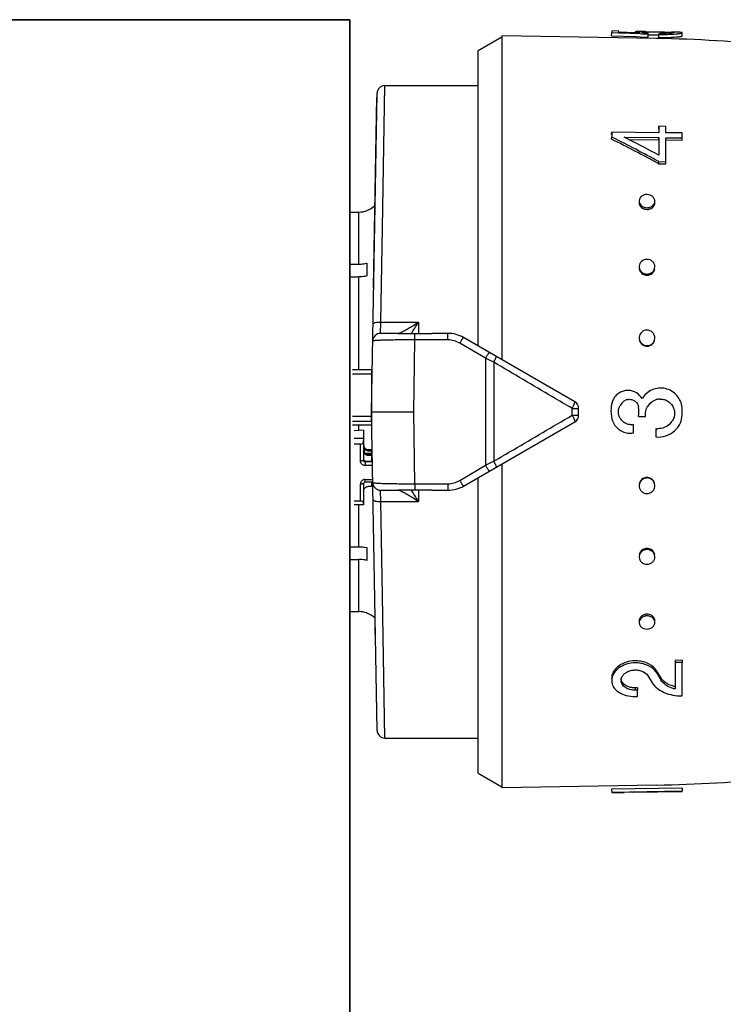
# Model space of a CAD drawing. Header units: millimetres. Extents: x 17747 to 112039, y -74980 to 446921.
# Tile 18 of 256: x 30872 to 30917, y -74019 to -73956. Entities that reach past the tile are written whole.
import ezdxf

# ---------------------------------------------------------------- set-up
doc = ezdxf.new("R2010")
doc.units = ezdxf.units.MM
doc.layers.add('UT_ZAŘÍZENÍ - OT', color=3, linetype='Continuous', lineweight=35)

msp = doc.modelspace()

# ---------------------------------------------------------------- linework, layer by layer
at = {"color": 0, "linetype": 'Continuous'}
for p, q in [((30909.746, -73957.135), (30909.749, -73956.936)), ((30909.749, -73956.831), (30909.749, -73956.936)), ((30910.199, -73956.839), (30909.749, -73956.831)), ((30909.749, -73956.936), (30910.198, -73956.951)), ((30910.198, -73956.951), (30910.265, -73956.954)), ((30910.199, -73956.907), (30910.199, -73956.839)), ((30911.259, -73956.941), (30910.199, -73956.907)), ((30910.265, -73956.954), (30911.556, -73956.999)), ((30911.249, -73956.887), (30911.248, -73956.94)), ((30911.561, -73956.95), (30911.259, -73956.941)), ((30911.412, -73956.946), (30911.412, -73956.931)), ((30911.556, -73956.999), (30911.643, -73957.002)), ((30911.643, -73957.002), (30912.073, -73957.018)), ((30911.849, -73956.945), (30911.85, -73956.881)), ((30912.07, -73957.217), (30912.073, -73957.018)), ((30912.071, -73957.079), (30912.102, -73957.079)), ((30912.073, -73957.018), (30912.073, -73956.965)), ((30912.682, -73957.085), (30912.757, -73957.086)), ((30912.683, -73956.885), (30912.805, -73956.887)), ((30912.755, -73957.246), (30912.759, -73957.047)), ((30912.759, -73956.984), (30912.759, -73957.047)), ((30913.597, -73956.898), (30913.585, -73956.898)), ((30913.596, -73956.958), (30913.597, -73956.912)), ((30913.612, -73956.899), (30913.597, -73956.898)), ((30914.245, -73957.145), (30914.249, -73956.945)), ((30901.245, -73958.076), (30902.745, -73957.21)), ((30902.745, -73957.136), (30902.745, -73977.781)), ((30912.613, -73957.309), (30902.745, -73957.136)), ((30909.746, -73957.135), (30911.295, -73957.189)), ((30911.295, -73957.189), (30911.553, -73957.198)), ((30911.553, -73957.198), (30912.07, -73957.217)), ((30901.245, -73976.915), (30901.245, -73958.076)), ((30894.445, -73981.11), (30894.8, -73960.802)), ((30895.145, -73969.374), (30895.299, -73960.31)), ((30895.299, -73960.31), (30901.245, -73960.31)), ((30894.584, -73973.176), (30894.795, -73961.051)), ((30909.746, -73963.423), (30909.749, -73963.276)), ((30909.749, -73963.276), (30909.749, -73963.588)), ((30912.749, -73963.315), (30909.749, -73963.276)), ((30912.745, -73963.06), (30912.749, -73962.909)), ((30912.749, -73962.909), (30912.749, -73963.315)), ((30913.199, -73962.915), (30912.749, -73962.909)), ((30913.199, -73963.321), (30913.199, -73962.915)), ((30914.249, -73963.334), (30913.199, -73963.321)), ((30914.249, -73963.645), (30914.249, -73963.334)), ((30909.746, -73963.732), (30909.749, -73963.588)), ((30909.749, -73963.588), (30909.805, -73963.616)), ((30910.535, -73963.598), (30912.749, -73963.626)), ((30910.59, -73963.626), (30910.535, -73963.598)), ((30910.828, -73963.746), (30912.745, -73963.771)), ((30912.745, -73963.771), (30912.749, -73963.626)), ((30912.745, -73963.771), (30912.745, -73964.628)), ((30912.749, -73963.626), (30912.749, -73964.745)), ((30913.195, -73963.776), (30914.245, -73963.789)), ((30913.199, -73965.164), (30913.199, -73963.632)), ((30913.199, -73963.632), (30914.249, -73963.645)), ((30914.245, -73963.789), (30914.249, -73963.645)), ((30912.693, -73965.262), (30912.745, -73965.29)), ((30912.745, -73965.29), (30912.749, -73965.159)), ((30912.749, -73965.159), (30913.199, -73965.164)), ((30913.195, -73965.295), (30913.199, -73965.164)), ((30912.745, -73965.29), (30913.195, -73965.295)), ((30893.075, -73968.373), (30893.645, -73968.373)), ((30893.645, -73971.697), (30893.645, -73968.373)), ((30894.145, -73968.274), (30894.145, -73968.287)), ((30895.043, -73975.385), (30895.145, -73969.374)), ((30893.027, -73971.697), (30893.645, -73971.697)), ((30894.145, -73971.636), (30894.145, -73972.45)), ((30893.02, -73972.51), (30893.645, -73972.51)), ((30893.645, -73978.436), (30893.645, -73972.51)), ((30895.024, -73976.11), (30895.043, -73975.385)), ((30895.043, -73975.385), (30897.445, -73975.385)), ((30897.445, -73975.385), (30897.445, -73976.119)), ((30896.181, -73976.11), (30895.024, -73976.11)), ((30897.145, -73981.11), (30897.217, -73976.525)), ((30897.217, -73976.525), (30897.218, -73976.118)), ((30899.315, -73976.525), (30897.217, -73976.525)), ((30899.315, -73976.11), (30898.288, -73976.11)), ((30899.315, -73976.525), (30899.315, -73976.11)), ((30907.395, -73980.466), (30900.315, -73976.378)), ((30901.711, -73977.698), (30900.065, -73976.73)), ((30901.711, -73977.698), (30901.711, -73984.522)), ((30894.445, -73978.436), (30893.245, -73978.436)), ((30894.445, -73978.436), (30894.445, -73981.958)), ((30902.232, -73977.955), (30902.232, -73984.266)), ((30894.445, -73978.72), (30893.245, -73978.72)), ((30907.232, -73981.326), (30907.232, -73980.895)), ((30907.645, -73981.322), (30907.645, -73980.899)), ((30894.445, -73981.416), (30893.245, -73981.416)), ((30894.8, -74001.419), (30894.445, -73981.11)), ((30894.445, -73981.11), (30897.145, -73981.11)), ((30897.217, -73985.695), (30897.145, -73981.11)), ((30911.459, -73981.413), (30911.909, -73981.413)), ((30894.445, -73981.731), (30893.245, -73981.731)), ((30894.445, -73981.958), (30893.245, -73981.958)), ((30893.645, -73982.301), (30893.645, -73981.958)), ((30900.315, -73985.842), (30907.395, -73981.755)), ((30911.139, -73982.454), (30911.139, -73981.919)), ((30912.569, -73982.182), (30912.569, -73982.716)), ((30893.945, -73982.285), (30893.345, -73982.318)), ((30893.945, -73982.816), (30893.345, -73982.816)), ((30893.945, -73982.285), (30893.945, -73984.208)), ((30893.745, -73983.168), (30893.345, -73983.168)), ((30893.745, -73984.247), (30893.745, -73983.168)), ((30894.491, -73983.725), (30894.485, -73983.402)), ((30894.491, -73983.759), (30894.082, -73983.759)), ((30894.245, -73983.514), (30894.245, -73983.612)), ((30894.245, -73983.514), (30894.445, -73983.514)), ((30894.445, -73983.612), (30894.245, -73983.612)), ((30894.245, -73983.807), (30894.245, -73983.904)), ((30894.245, -73983.807), (30894.445, -73983.807)), ((30894.445, -73983.904), (30894.245, -73983.904)), ((30894.443, -73983.728), (30894.491, -73983.725)), ((30894.445, -73983.514), (30894.445, -73983.759)), ((30894.445, -73983.807), (30894.445, -73984.248)), ((30894.445, -73983.954), (30894.495, -73983.954)), ((30894.045, -73984.248), (30894.045, -73984.541)), ((30894.045, -73984.248), (30894.445, -73984.248)), ((30894.501, -73984.306), (30894.045, -73984.306)), ((30894.505, -73984.541), (30894.045, -73984.541)), ((30894.445, -73984.15), (30894.498, -73984.15)), ((30900.065, -73985.491), (30901.711, -73984.522)), ((30902.745, -73984.439), (30902.745, -74005.084)), ((30901.245, -74004.144), (30901.245, -73985.305)), ((30893.745, -73986.797), (30893.745, -73985.718)), ((30893.945, -73985.679), (30893.945, -73987.033)), ((30894.045, -73985.585), (30894.045, -73985.424)), ((30894.045, -73985.424), (30894.52, -73985.424)), ((30894.045, -73985.585), (30894.523, -73985.585)), ((30894.445, -73985.866), (30894.245, -73985.866)), ((30894.445, -73985.585), (30894.445, -73985.866)), ((30897.217, -73985.695), (30899.315, -73985.695)), ((30897.217, -73985.695), (30897.218, -73986.103)), ((30899.315, -73985.695), (30899.315, -73986.11)), ((30895.024, -73986.11), (30896.181, -73986.11)), ((30895.043, -73986.835), (30895.024, -73986.11)), ((30897.445, -73986.102), (30897.445, -73986.835)), ((30898.288, -73986.11), (30899.315, -73986.11)), ((30893.745, -73986.797), (30893.345, -73986.797)), ((30893.945, -73987.033), (30893.345, -73987.033)), ((30893.645, -73989.71), (30893.645, -73987.033)), ((30895.043, -73986.835), (30897.445, -73986.835)), ((30895.145, -73992.846), (30895.043, -73986.835)), ((30893.02, -73989.71), (30893.645, -73989.71)), ((30894.145, -73989.771), (30894.145, -73990.584)), ((30893.027, -73990.523), (30893.645, -73990.523)), ((30893.645, -73993.847), (30893.645, -73990.523)), ((30895.299, -74001.91), (30895.145, -73992.846)), ((30893.075, -73993.847), (30893.645, -73993.847)), ((30894.145, -73993.933), (30894.145, -73993.946)), ((30894.7, -73995.725), (30894.685, -73994.863)), ((30914.245, -73996.951), (30913.795, -73996.956)), ((30913.795, -73996.956), (30913.799, -73997.088)), ((30914.249, -73997.083), (30913.799, -73997.088)), ((30913.799, -73997.088), (30913.799, -73998.776)), ((30914.245, -73996.951), (30914.249, -73997.083)), ((30914.249, -73999.225), (30914.249, -73997.083)), ((30912.623, -73997.64), (30912.627, -73997.778)), ((30912.651, -73997.688), (30912.623, -73997.64)), ((30912.768, -73998.016), (30912.74, -73997.968)), ((30912.878, -73998.063), (30912.882, -73998.204)), ((30911.395, -73998.708), (30911.245, -73998.71)), ((30911.245, -73998.71), (30911.249, -73998.856)), ((30911.399, -73998.854), (30911.249, -73998.856)), ((30911.395, -73998.708), (30911.399, -73998.854)), ((30911.399, -73999.262), (30911.399, -73998.854)), ((30911.249, -73999.264), (30911.399, -73999.262)), ((30895.299, -74001.91), (30901.245, -74001.91)), ((30901.245, -74004.144), (30902.745, -74005.01)), ((30912.613, -74004.912), (30902.745, -74005.084)), ((30914.245, -74005.096), (30909.746, -74005.175)), ((30909.746, -74005.175), (30909.749, -74005.374)), ((30909.746, -74005.185), (30909.749, -74005.385)), ((30914.249, -74005.296), (30909.749, -74005.374)), ((30909.749, -74005.374), (30909.749, -74005.385)), ((30911.099, -74005.366), (30910.536, -74005.376)), ((30911.099, -74005.363), (30914.249, -74005.308)), ((30911.099, -74005.366), (30911.099, -74005.363)), ((30914.245, -74005.096), (30914.249, -74005.296)), ((30914.249, -74005.308), (30914.249, -74005.296))]:
    msp.add_line(p, q, dxfattribs=at)
for centre, radius, start, end in [((30911.525, -73970.091), 13.227, 89.44109, 89.86889), ((30911.425, -73979.887), 23.023, 89.16114, 89.43014), ((30911.139, -73998.988), 42.126, 88.99668, 89.15368), ((30912, -73962.159), 5.28, 90.80201, 91.62553), ((30912.436, -73951.599), 5.379, 264.4209, 265.22986), ((30912.522, -73950.557), 6.424, 265.23782, 265.99348), ((30912.933, -73946.956), 10.03, 269.00618, 269.62329), ((30912.976, -73944.505), 12.544, 269.00858, 269.7243), ((30913.057, -73947.215), 9.833, 272.60404, 273.36824), ((30913.396, -73959.463), 2.559, 85.77165, 86.54128), ((30913.452, -73958.694), 1.789, 85.3674, 85.74663), ((30912.981, -73992.633), 35.74, 88.78449, 88.98762), ((30913.13, -73948.469), 8.577, 273.37423, 274.17442), ((30911.043, -74047.295), 90, 84.13647, 89), ((30913.056, -73947.347), 9.899, 272.58441, 273.34327), ((30913.129, -73948.618), 8.626, 273.34927, 274.14414), ((30895.299, -73960.81), 0.5, 89.99995, 178.99727), ((30862.724, -74057.927), 105.279, 61.6647, 63.47201), ((30862.46, -74057.55), 105.191, 61.44046, 63.25103), ((30865.828, -74052.526), 99.533, 63.12099, 63.27442), ((30862.916, -74058.214), 105.923, 61.93543, 63.10673), ((30911.825, -73967.781), 0.33, 178.19656, 179.9988), ((30893.643, -73966.864), 1.509, 270.07058, 289.41996), ((30893.645, -73966.86), 1.5, 289.47122, 313.35083), ((30912.002, -73967.623), 0.582, 256.38385, 269.38767), ((30912.005, -73967.521), 0.577, 256.34526, 269.38585), ((30912.001, -73967.634), 0.572, 269.48444, 276.21503), ((30912.004, -73967.531), 0.567, 269.48461, 276.23097), ((30911.999, -73967.623), 0.583, 276.20438, 282.56154), ((30912.003, -73967.52), 0.578, 276.22081, 282.59954), ((30912.156, -73967.79), 0.34, 350.77007, 358.16143), ((30911.913, -73971.93), 0.417, 180.04404, 188.31485), ((30912.084, -73971.861), 0.415, 357.37319, 359.99637), ((30911.998, -73971.88), 0.519, 269.66461, 277.08605), ((30912.002, -73971.811), 0.515, 269.66483, 277.10359), ((30911.997, -73971.865), 0.533, 277.07982, 284.05154), ((30912, -73971.797), 0.529, 277.09797, 284.09301), ((30876.662, -73962.863), 24.264, 327.18528, 328.93017), ((30895.024, -73976.61), 0.5, 90.00005, 179.0027), ((30880.619, -73965.408), 19.559, 326.80865, 327.16862), ((30899.315, -73978.11), 2, 60, 90), ((30899.314, -73978.004), 1.479, 59.48742, 89.9707), ((30912.028, -73976.395), 0.471, 354.81541, 359.98513), ((30911.997, -73976.433), 0.492, 269.85712, 277.68641), ((30912, -73976.402), 0.488, 269.85737, 277.70488), ((30911.994, -73976.416), 0.509, 277.6834, 285.011), ((30911.998, -73976.385), 0.505, 277.70254, 285.05443), ((30794.15, -74197.071), 244.324, 63.74449, 63.88063), ((30894.544, -73979.266), 0.0994, 180.01969, 226.40783), ((30894.545, -73979.254), 0.301, 250.55744, 255.99011), ((30910.805, -73980.809), 1.073, 152.15714, 158.3337), ((30910.809, -73980.811), 1.078, 145.97035, 152.15939), ((30910.89, -73980.888), 0.576, 101.60275, 108.74682), ((30912.862, -73981.222), 0.927, 100.78373, 106.92072), ((30912.852, -73981.173), 0.878, 93.89514, 100.73786), ((30894.545, -73980.882), 0.3, 107.64647, 109.44599), ((30907.145, -73980.899), 0.5, 0, 60), ((30911.7, -73981.049), 1.999, 164.80798, 168.16539), ((30910.788, -73980.802), 1.054, 158.33184, 164.78857), ((30911.006, -73981.112), 0.828, 140.87074, 150.30871), ((30911.013, -73981.117), 0.836, 130.17155, 140.86954), ((30910.888, -73980.881), 0.569, 108.74479, 116.15952), ((30909.162, -73981.11), 2.316, 352.48051, 7.18318), ((30912.872, -73981.264), 0.97, 138.95573, 147.53873), ((30912.866, -73981.26), 0.963, 129.98808, 138.92429), ((30911.587, -73981.11), 2.661, 352.61699, 5.79637), ((30907.145, -73981.322), 0.5, 300, 0), ((30910.908, -73981.273), 1.181, 194.6023, 200.52709), ((30911.017, -73981.102), 0.841, 211.88911, 219.07605), ((30910.954, -73981.255), 1.23, 200.54074, 209.44738), ((30910.968, -73981.248), 1.247, 209.4292, 211.63674), ((30911.01, -73981.109), 0.831, 219.0533, 232.02888), ((30910.997, -73981.147), 0.785, 273.22437, 280.43844), ((30912.687, -73981.084), 1.104, 263.8642, 270.12595), ((30912.688, -73981.067), 1.119, 312.77559, 319.01429), ((30912.858, -73981.216), 0.893, 319.04698, 325.88598), ((30912.686, -73981.076), 1.644, 265.8993, 310.20577), ((30894.235, -73983.317), 0.29, 180.04441, 214.05404), ((30794.15, -73765.149), 244.324, 296.11937, 296.25551), ((30912, -73985.806), 0.51, 98.02694, 105.33939), ((30912.003, -73985.837), 0.507, 98.04608, 105.38273), ((30911.997, -73985.788), 0.493, 90.20682, 98.03026), ((30912.001, -73985.819), 0.489, 90.20709, 98.04874), ((30894.033, -73985.679), 0.0882, 171.33922, 179.96309), ((30895.024, -73985.61), 0.5, 181, 270), ((30899.314, -73984.217), 1.479, 270.02931, 300.51257), ((30899.315, -73984.11), 2, 270, 300), ((30911.98, -73985.828), 0.481, 185.08469, 187.79003), ((30880.277, -73997.035), 19.968, 32.83509, 33.1877), ((30876.74, -73999.308), 24.171, 31.0665, 32.81806), ((30912.001, -73990.359), 0.537, 97.79544, 104.73665), ((30912.005, -73990.427), 0.533, 97.81357, 104.77792), ((30911.999, -73990.342), 0.52, 90.39229, 97.80224), ((30912.002, -73990.41), 0.516, 90.39253, 97.81976), ((30893.643, -73995.357), 1.509, 70.58004, 89.92942), ((30893.645, -73995.36), 1.5, 46.64917, 70.52878), ((30912.003, -73994.603), 0.588, 97.26681, 103.58577), ((30912.006, -73994.706), 0.584, 97.28322, 103.6235), ((30912.001, -73994.589), 0.574, 90.56165, 97.27806), ((30912.004, -73994.691), 0.569, 90.56184, 97.29397), ((30912.001, -73994.578), 0.563, 89.57233, 90.53635), ((30912.004, -73994.696), 0.574, 77.3795, 90.47236), ((30912, -73994.594), 0.579, 77.42334, 89.52385), ((30911.825, -73994.44), 0.33, 180.0012, 181.80344), ((30912.156, -73994.43), 0.34, 1.83857, 9.22993), ((30911.269, -73998.966), 1.981, 90.6662, 95.25488), ((30911.268, -73998.934), 1.949, 86.31776, 90.65223), ((30911.663, -73998.365), 1.129, 37.30427, 43.3274), ((30911.759, -73998.292), 1.009, 30.66525, 37.31087), ((30953.021, -73973.891), 46.929, 210.59685, 210.86768), ((30952.173, -73974.059), 46.046, 210.8741, 211.14789), ((30950.821, -73974.876), 44.466, 211.14786, 211.42912), ((30910.807, -73998.234), 0.458, 173.03308, 181.39547), ((30950.553, -73974.995), 44.808, 210.82705, 211.4577), ((30951.298, -73974.922), 44.921, 210.9365, 211.21663), ((30913.669, -73997.578), 0.927, 211.49104, 218.28511), ((30913.747, -73997.516), 1.027, 218.28539, 224.50117), ((30914.183, -73996.906), 1.908, 254.23814, 258.37107), ((30895.299, -74001.41), 0.5, 181, 270), ((30911.043, -73914.926), 90, 271, 275.86353)]:
    msp.add_arc(centre, radius, start, end, dxfattribs=at)
for centre, major_axis, ratio, start_param, end_param in [((30893.745, -73982.933), (0, -0.235), 0.85043, 0, 1.570796), ((30893.745, -73986.954), (-0.2, 0), 0.785695, 3.141593, 4.712389)]:
    msp.add_ellipse(centre, major_axis=major_axis, ratio=ratio, start_param=start_param, end_param=end_param, dxfattribs=at)
for points, knots in [([(30911.299, -73956.873), (30911.286, -73956.874), (30911.27, -73956.876), (30911.254, -73956.881), (30911.249, -73956.885), (30911.249, -73956.887)], [0, 0, 0, 0, 0.708486, 0.898996, 1, 1, 1, 1]), ([(30911.249, -73956.887), (30911.249, -73956.892), (30911.267, -73956.9), (30911.295, -73956.909), (30911.348, -73956.92), (30911.389, -73956.927), (30911.412, -73956.931)], [0, 0, 0, 0, 0.080473, 0.272652, 0.58028, 1, 1, 1, 1]), ([(30911.399, -73956.866), (30911.388, -73956.866), (30911.355, -73956.868), (30911.322, -73956.87), (30911.299, -73956.873)], [0, 0, 0, 0, 0.312325, 1, 1, 1, 1]), ([(30911.555, -73956.865), (30911.54, -73956.864), (30911.488, -73956.865), (30911.436, -73956.865), (30911.399, -73956.866)], [0, 0, 0, 0, 0.28218, 1, 1, 1, 1]), ([(30911.412, -73956.931), (30911.423, -73956.932), (30911.473, -73956.94), (30911.522, -73956.946), (30911.561, -73956.95)], [0, 0, 0, 0, 0.219199, 1, 1, 1, 1]), ([(30911.647, -73956.903), (30911.647, -73956.9), (30911.657, -73956.895), (30911.664, -73956.894), (30911.671, -73956.893)], [0, 0, 0, 0, 0.306489, 1, 1, 1, 1]), ([(30911.913, -73956.952), (30911.875, -73956.948), (30911.809, -73956.941), (30911.733, -73956.93), (30911.688, -73956.921), (30911.666, -73956.915), (30911.653, -73956.911), (30911.647, -73956.905), (30911.647, -73956.903)], [0, 0, 0, 0, 0.416564, 0.727805, 0.840468, 0.923103, 0.975235, 1, 1, 1, 1]), ([(30911.671, -73956.893), (30911.675, -73956.892), (30911.698, -73956.889), (30911.721, -73956.887), (30911.739, -73956.886)], [0, 0, 0, 0, 0.191517, 1, 1, 1, 1]), ([(30911.739, -73956.886), (30911.747, -73956.885), (30911.784, -73956.883), (30911.821, -73956.882), (30911.85, -73956.881)], [0, 0, 0, 0, 0.216654, 1, 1, 1, 1]), ([(30911.926, -73956.88), (30911.94, -73956.879), (30911.999, -73956.879), (30912.059, -73956.879), (30912.104, -73956.879)], [0, 0, 0, 0, 0.229978, 1, 1, 1, 1]), ([(30912.102, -73957.079), (30912.147, -73957.079), (30912.34, -73957.079), (30912.533, -73957.082), (30912.682, -73957.085)], [0, 0, 0, 0, 0.228577, 1, 1, 1, 1]), ([(30912.104, -73956.879), (30912.148, -73956.879), (30912.341, -73956.88), (30912.534, -73956.882), (30912.683, -73956.885)], [0, 0, 0, 0, 0.228486, 1, 1, 1, 1]), ([(30912.805, -73956.887), (30912.944, -73956.889), (30913.193, -73956.895), (30913.442, -73956.902), (30913.551, -73956.909)], [0, 0, 0, 0, 0.5608, 1, 1, 1, 1]), ([(30913.507, -73956.967), (30913.464, -73956.97), (30913.251, -73956.984), (30913.037, -73956.987), (30912.867, -73956.986)], [0, 0, 0, 0, 0.202928, 1, 1, 1, 1]), ([(30912.915, -73957.049), (30912.967, -73957.049), (30913.163, -73957.049), (30913.359, -73957.044), (30913.504, -73957.038)], [0, 0, 0, 0, 0.261385, 1, 1, 1, 1]), ([(30913.706, -73956.933), (30913.706, -73956.934), (30913.701, -73956.938), (30913.685, -73956.944), (30913.647, -73956.952), (30913.585, -73956.96), (30913.536, -73956.964), (30913.507, -73956.967)], [0, 0, 0, 0, 0.026104, 0.078509, 0.271488, 0.580502, 1, 1, 1, 1]), ([(30913.597, -73956.912), (30913.612, -73956.913), (30913.638, -73956.915), (30913.671, -73956.92), (30913.692, -73956.924), (30913.704, -73956.928), (30913.706, -73956.931)], [0, 0, 0, 0, 0.402142, 0.703286, 0.901798, 1, 1, 1, 1]), ([(30913.706, -73956.931), (30913.706, -73956.931), (30913.706, -73956.932), (30913.706, -73956.932), (30913.706, -73956.933)], [0, 0, 0, 0, 0.519614, 1, 1, 1, 1]), ([(30914.169, -73956.92), (30914.113, -73956.913), (30913.969, -73956.907), (30913.826, -73956.903), (30913.739, -73956.901)], [0, 0, 0, 0, 0.393124, 1, 1, 1, 1]), ([(30913.754, -73957.023), (30913.824, -73957.018), (30913.922, -73957.009), (30914.044, -73956.995), (30914.115, -73956.985), (30914.17, -73956.975), (30914.212, -73956.965), (30914.235, -73956.958), (30914.249, -73956.949), (30914.249, -73956.945)], [0, 0, 0, 0, 0.415889, 0.585993, 0.728367, 0.841268, 0.923827, 0.975949, 1, 1, 1, 1]), ([(30914.229, -73956.932), (30914.225, -73956.931), (30914.205, -73956.925), (30914.185, -73956.922), (30914.169, -73956.92)], [0, 0, 0, 0, 0.194984, 1, 1, 1, 1]), ([(30914.249, -73956.945), (30914.249, -73956.942), (30914.241, -73956.936), (30914.234, -73956.933), (30914.229, -73956.932)], [0, 0, 0, 0, 0.34526, 1, 1, 1, 1]), ([(30912.755, -73957.246), (30912.82, -73957.247), (30913.069, -73957.249), (30913.318, -73957.245), (30913.502, -73957.236)], [0, 0, 0, 0, 0.261104, 1, 1, 1, 1]), ([(30913.753, -73957.222), (30913.822, -73957.217), (30913.92, -73957.208), (30914.041, -73957.194), (30914.112, -73957.184), (30914.167, -73957.175), (30914.208, -73957.165), (30914.232, -73957.157), (30914.245, -73957.149), (30914.245, -73957.145)], [0, 0, 0, 0, 0.416026, 0.586157, 0.728535, 0.841423, 0.923955, 0.976034, 1, 1, 1, 1]), ([(30911.495, -73967.781), (30911.495, -73967.873), (30911.581, -73968.07), (30911.765, -73968.165), (30911.865, -73968.189)], [0, 0, 0, 0, 0.47302, 1, 1, 1, 1]), ([(30911.499, -73967.659), (30911.498, -73967.707), (30911.516, -73967.806), (30911.57, -73967.891), (30911.603, -73967.929)], [0, 0, 0, 0, 0.488775, 1, 1, 1, 1]), ([(30911.999, -73967.257), (30911.935, -73967.257), (30911.81, -73967.276), (30911.646, -73967.36), (30911.532, -73967.494), (30911.501, -73967.605), (30911.499, -73967.659)], [0, 0, 0, 0, 0.270385, 0.528616, 0.769944, 1, 1, 1, 1]), ([(30912.499, -73967.69), (30912.5, -73967.634), (30912.474, -73967.518), (30912.362, -73967.374), (30912.194, -73967.281), (30912.065, -73967.258), (30911.999, -73967.257)], [0, 0, 0, 0, 0.229393, 0.470966, 0.729703, 1, 1, 1, 1]), ([(30912.395, -73967.936), (30912.426, -73967.902), (30912.476, -73967.825), (30912.497, -73967.734), (30912.499, -73967.69)], [0, 0, 0, 0, 0.509651, 1, 1, 1, 1]), ([(30911.603, -73967.929), (30911.62, -73967.947), (30911.695, -73968.018), (30911.793, -73968.063), (30911.869, -73968.082)], [0, 0, 0, 0, 0.24218, 1, 1, 1, 1]), ([(30912.126, -73968.191), (30912.216, -73968.171), (30912.384, -73968.092), (30912.478, -73967.927), (30912.491, -73967.844)], [0, 0, 0, 0, 0.524629, 1, 1, 1, 1]), ([(30912.129, -73968.084), (30912.155, -73968.078), (30912.253, -73968.049), (30912.344, -73967.992), (30912.395, -73967.936)], [0, 0, 0, 0, 0.260211, 1, 1, 1, 1]), ([(30911.999, -73971.393), (30911.876, -73971.392), (30911.682, -73971.459), (30911.534, -73971.657), (30911.502, -73971.776), (30911.499, -73971.835)], [0, 0, 0, 0, 0.507384, 0.755665, 1, 1, 1, 1]), ([(30912.499, -73971.861), (30912.499, -73971.8), (30912.471, -73971.676), (30912.36, -73971.52), (30912.193, -73971.418), (30912.064, -73971.393), (30911.999, -73971.393)], [0, 0, 0, 0, 0.241806, 0.488407, 0.741812, 1, 1, 1, 1]), ([(30893.645, -73971.697), (30893.687, -73971.697), (30893.856, -73971.692), (30894.023, -73971.667), (30894.145, -73971.636)], [0, 0, 0, 0, 0.252472, 1, 1, 1, 1]), ([(30911.499, -73971.835), (30911.497, -73971.886), (30911.507, -73971.954), (30911.531, -73972.018), (30911.538, -73972.033)], [0, 0, 0, 0, 0.747031, 1, 1, 1, 1]), ([(30911.5, -73971.99), (30911.513, -73972.081), (30911.6, -73972.26), (30911.773, -73972.357), (30911.865, -73972.381)], [0, 0, 0, 0, 0.489899, 1, 1, 1, 1]), ([(30911.538, -73972.033), (30911.567, -73972.1), (30911.659, -73972.222), (30911.796, -73972.29), (30911.869, -73972.309)], [0, 0, 0, 0, 0.492845, 1, 1, 1, 1]), ([(30912.126, -73972.383), (30912.218, -73972.36), (30912.391, -73972.265), (30912.478, -73972.087), (30912.491, -73971.997)], [0, 0, 0, 0, 0.510101, 1, 1, 1, 1]), ([(30912.129, -73972.31), (30912.191, -73972.295), (30912.31, -73972.242), (30912.399, -73972.147), (30912.431, -73972.094)], [0, 0, 0, 0, 0.506643, 1, 1, 1, 1]), ([(30912.431, -73972.094), (30912.441, -73972.078), (30912.477, -73972.011), (30912.496, -73971.936), (30912.498, -73971.88)], [0, 0, 0, 0, 0.253103, 1, 1, 1, 1]), ([(30894.145, -73972.45), (30894.105, -73972.46), (30893.94, -73972.495), (30893.772, -73972.51), (30893.645, -73972.51)], [0, 0, 0, 0, 0.247091, 1, 1, 1, 1]), ([(30894.543, -73975.514), (30894.543, -73975.505), (30894.552, -73975.482), (30894.585, -73975.459), (30894.632, -73975.437), (30894.721, -73975.409), (30894.861, -73975.389), (30894.979, -73975.384), (30895.043, -73975.385)], [0, 0, 0, 0, 0.054454, 0.124226, 0.220024, 0.341181, 0.645763, 1, 1, 1, 1]), ([(30896.324, -73976.046), (30896.408, -73976.006), (30896.585, -73975.913), (30896.961, -73975.697), (30897.25, -73975.515), (30897.445, -73975.385)], [0, 0, 0, 0, 0.213248, 0.460801, 1, 1, 1, 1]), ([(30911.999, -73975.899), (30911.878, -73975.899), (30911.628, -73975.99), (30911.511, -73976.231), (30911.501, -73976.35)], [0, 0, 0, 0, 0.501804, 1, 1, 1, 1]), ([(30912.499, -73976.395), (30912.499, -73976.269), (30912.391, -73976.005), (30912.126, -73975.9), (30911.999, -73975.899)], [0, 0, 0, 0, 0.49811, 1, 1, 1, 1]), ([(30897.217, -73976.525), (30897.041, -73976.524), (30896.696, -73976.524), (30896.196, -73976.527), (30895.735, -73976.533), (30895.384, -73976.54), (30895.137, -73976.548), (30894.981, -73976.554), (30894.846, -73976.56), (30894.735, -73976.567), (30894.647, -73976.575), (30894.583, -73976.582), (30894.545, -73976.59), (30894.528, -73976.595), (30894.524, -73976.6), (30894.524, -73976.602)], [0, 0, 0, 0, 0.195605, 0.383531, 0.55643, 0.707585, 0.773165, 0.831259, 0.881323, 0.92293, 0.955723, 0.979458, 0.994025, 0.997954, 1, 1, 1, 1]), ([(30896.155, -73976.11), (30896.164, -73976.11), (30896.184, -73976.105), (30896.203, -73976.099), (30896.215, -73976.094)], [0, 0, 0, 0, 0.393757, 1, 1, 1, 1]), ([(30896.181, -73976.11), (30896.261, -73976.11), (30896.607, -73976.111), (30896.952, -73976.115), (30897.218, -73976.118)], [0, 0, 0, 0, 0.230893, 1, 1, 1, 1]), ([(30896.215, -73976.094), (30896.217, -73976.093), (30896.228, -73976.089), (30896.238, -73976.085), (30896.246, -73976.082)], [0, 0, 0, 0, 0.235586, 1, 1, 1, 1]), ([(30896.246, -73976.082), (30896.252, -73976.079), (30896.278, -73976.068), (30896.304, -73976.056), (30896.324, -73976.046)], [0, 0, 0, 0, 0.229765, 1, 1, 1, 1]), ([(30897.218, -73976.118), (30897.397, -73976.12), (30897.754, -73976.119), (30898.111, -73976.11), (30898.288, -73976.11)], [0, 0, 0, 0, 0.502804, 1, 1, 1, 1]), ([(30900.065, -73976.73), (30900.085, -73976.71), (30900.117, -73976.662), (30900.15, -73976.588), (30900.19, -73976.525), (30900.228, -73976.474), (30900.259, -73976.432), (30900.284, -73976.401), (30900.299, -73976.385), (30900.312, -73976.376), (30900.315, -73976.378)], [0, 0, 0, 0, 0.198142, 0.388892, 0.560134, 0.707991, 0.828678, 0.918542, 0.975091, 1, 1, 1, 1]), ([(30911.5, -73976.495), (30911.513, -73976.589), (30911.597, -73976.776), (30911.772, -73976.881), (30911.865, -73976.907)], [0, 0, 0, 0, 0.498032, 1, 1, 1, 1]), ([(30911.517, -73976.521), (30911.539, -73976.603), (30911.628, -73976.761), (30911.786, -73976.849), (30911.869, -73976.872)], [0, 0, 0, 0, 0.49918, 1, 1, 1, 1]), ([(30912.126, -73976.908), (30912.209, -73976.885), (30912.366, -73976.799), (30912.455, -73976.643), (30912.478, -73976.561)], [0, 0, 0, 0, 0.50198, 1, 1, 1, 1]), ([(30912.129, -73976.873), (30912.202, -73976.853), (30912.341, -73976.782), (30912.431, -73976.654), (30912.46, -73976.585)], [0, 0, 0, 0, 0.50114, 1, 1, 1, 1]), ([(30901.711, -73977.698), (30901.741, -73977.648), (30901.784, -73977.577), (30901.84, -73977.487), (30901.877, -73977.432), (30901.907, -73977.387), (30901.931, -73977.355), (30901.948, -73977.337), (30901.956, -73977.329), (30901.96, -73977.328), (30901.961, -73977.329)], [0, 0, 0, 0, 0.387648, 0.559336, 0.708365, 0.829964, 0.920373, 0.976704, 0.992026, 1, 1, 1, 1]), ([(30902.232, -73977.955), (30902.258, -73977.908), (30902.295, -73977.839), (30902.338, -73977.752), (30902.363, -73977.697), (30902.382, -73977.652), (30902.394, -73977.617), (30902.399, -73977.595), (30902.399, -73977.581), (30902.395, -73977.579)], [0, 0, 0, 0, 0.389691, 0.560136, 0.707341, 0.827183, 0.916538, 0.973346, 1, 1, 1, 1]), ([(30907.232, -73980.895), (30906.816, -73980.65), (30905.15, -73979.67), (30903.483, -73978.69), (30902.232, -73977.955)], [0, 0, 0, 0, 0.249365, 1, 1, 1, 1]), ([(30914.235, -73980.841), (30914.22, -73980.699), (30914.145, -73980.417), (30913.839, -73979.929), (30913.188, -73979.538), (30912.432, -73979.612), (30911.948, -73979.925), (30911.762, -73980.149), (30911.689, -73980.272)], [0, 0, 0, 0, 0.125806, 0.251598, 0.500158, 0.748611, 0.874302, 1, 1, 1, 1]), ([(30911.689, -73980.272), (30911.601, -73980.12), (30911.345, -73979.857), (30910.907, -73979.728), (30910.555, -73979.76), (30910.304, -73979.851), (30910.083, -73980), (30909.966, -73980.135), (30909.916, -73980.208)], [0, 0, 0, 0, 0.249691, 0.498274, 0.623384, 0.748679, 0.874168, 1, 1, 1, 1]), ([(30910.774, -73980.324), (30910.851, -73980.308), (30911.013, -73980.309), (30911.234, -73980.408), (30911.398, -73980.587), (30911.451, -73980.742), (30911.461, -73980.821)], [0, 0, 0, 0, 0.248903, 0.498305, 0.748695, 1, 1, 1, 1]), ([(30912.793, -73980.297), (30912.876, -73980.292), (30913.046, -73980.304), (30913.364, -73980.42), (30913.618, -73980.669), (30913.741, -73980.986), (30913.767, -73981.241), (30913.72, -73981.493), (30913.645, -73981.647), (30913.597, -73981.717)], [0, 0, 0, 0, 0.124702, 0.249421, 0.497433, 0.62303, 0.748788, 0.874419, 1, 1, 1, 1]), ([(30907.232, -73980.895), (30907.261, -73980.843), (30907.311, -73980.748), (30907.369, -73980.62), (30907.398, -73980.531), (30907.405, -73980.485), (30907.4, -73980.469), (30907.395, -73980.466)], [0, 0, 0, 0, 0.377895, 0.69297, 0.905251, 0.965919, 1, 1, 1, 1]), ([(30907.232, -73980.895), (30907.26, -73980.895), (30907.314, -73980.895), (30907.392, -73980.895), (30907.463, -73980.896), (30907.524, -73980.896), (30907.568, -73980.897), (30907.597, -73980.897), (30907.614, -73980.897), (30907.627, -73980.898), (30907.637, -73980.898), (30907.641, -73980.899), (30907.645, -73980.898), (30907.645, -73980.899)], [0, 0, 0, 0, 0.203374, 0.394866, 0.56769, 0.716771, 0.837685, 0.88646, 0.926896, 0.958626, 0.981467, 0.99529, 1, 1, 1, 1]), ([(30909.743, -73980.639), (30909.727, -73980.716), (30909.681, -73981.025), (30909.706, -73981.344), (30909.765, -73981.571)], [0, 0, 0, 0, 0.250786, 1, 1, 1, 1]), ([(30910.303, -73981.546), (30910.264, -73981.484), (30910.203, -73981.347), (30910.17, -73981.126), (30910.195, -73980.904), (30910.25, -73980.765), (30910.287, -73980.702)], [0, 0, 0, 0, 0.249892, 0.499949, 0.75024, 1, 1, 1, 1]), ([(30911.909, -73981.413), (30911.892, -73981.298), (30911.902, -73981.061), (30911.991, -73980.841), (30912.053, -73980.743)], [0, 0, 0, 0, 0.500135, 1, 1, 1, 1]), ([(30902.232, -73984.266), (30902.65, -73984.02), (30904.317, -73983.041), (30905.983, -73982.06), (30907.232, -73981.326)], [0, 0, 0, 0, 0.250578, 1, 1, 1, 1]), ([(30907.232, -73981.326), (30907.26, -73981.326), (30907.314, -73981.325), (30907.392, -73981.325), (30907.463, -73981.325), (30907.524, -73981.324), (30907.568, -73981.324), (30907.597, -73981.323), (30907.614, -73981.323), (30907.627, -73981.323), (30907.637, -73981.323), (30907.641, -73981.321), (30907.645, -73981.322), (30907.645, -73981.322)], [0, 0, 0, 0, 0.203374, 0.394866, 0.56769, 0.716771, 0.837685, 0.88646, 0.926896, 0.958626, 0.981467, 0.99529, 1, 1, 1, 1]), ([(30907.232, -73981.326), (30907.261, -73981.377), (30907.311, -73981.473), (30907.369, -73981.601), (30907.398, -73981.689), (30907.405, -73981.736), (30907.4, -73981.752), (30907.395, -73981.755)], [0, 0, 0, 0, 0.377895, 0.69297, 0.905251, 0.965919, 1, 1, 1, 1]), ([(30913.747, -73982.332), (30913.877, -73982.222), (30914.096, -73981.951), (30914.204, -73981.621), (30914.226, -73981.452)], [0, 0, 0, 0, 0.49938, 1, 1, 1, 1]), ([(30909.907, -73981.902), (30909.969, -73982.003), (30910.124, -73982.189), (30910.429, -73982.386), (30910.779, -73982.482), (30911.022, -73982.476), (30911.139, -73982.454)], [0, 0, 0, 0, 0.249964, 0.499879, 0.749906, 1, 1, 1, 1]), ([(30911.041, -73981.931), (30910.945, -73981.937), (30910.749, -73981.913), (30910.574, -73981.822), (30910.498, -73981.763)], [0, 0, 0, 0, 0.50069, 1, 1, 1, 1]), ([(30913.448, -73981.889), (30913.346, -73981.983), (30913.106, -73982.135), (30912.827, -73982.188), (30912.689, -73982.188)], [0, 0, 0, 0, 0.500561, 1, 1, 1, 1]), ([(30893.945, -73983.22), (30893.945, -73983.258), (30893.961, -73983.336), (30894.028, -73983.434), (30894.127, -73983.499), (30894.206, -73983.514), (30894.245, -73983.514)], [0, 0, 0, 0, 0.247784, 0.496832, 0.747734, 1, 1, 1, 1]), ([(30893.945, -73983.513), (30893.945, -73983.551), (30893.961, -73983.629), (30894.028, -73983.726), (30894.127, -73983.792), (30894.206, -73983.807), (30894.245, -73983.807)], [0, 0, 0, 0, 0.247784, 0.496832, 0.747734, 1, 1, 1, 1]), ([(30894.245, -73983.904), (30894.206, -73983.904), (30894.127, -73983.889), (30894.028, -73983.824), (30893.961, -73983.726), (30893.945, -73983.649), (30893.945, -73983.61)], [0, 0, 0, 0, 0.252266, 0.503168, 0.752216, 1, 1, 1, 1]), ([(30894.245, -73983.612), (30894.196, -73983.612), (30894.098, -73983.588), (30894.022, -73983.52), (30893.995, -73983.48)], [0, 0, 0, 0, 0.501963, 1, 1, 1, 1]), ([(30893.945, -73984.208), (30893.945, -73984.211), (30893.942, -73984.216), (30893.936, -73984.22), (30893.926, -73984.225), (30893.91, -73984.231), (30893.885, -73984.236), (30893.855, -73984.241), (30893.808, -73984.246), (30893.771, -73984.247), (30893.745, -73984.247)], [0, 0, 0, 0, 0.040706, 0.069574, 0.105554, 0.199505, 0.321626, 0.468167, 0.634164, 1, 1, 1, 1]), ([(30894.045, -73984.541), (30894.006, -73984.541), (30893.927, -73984.526), (30893.828, -73984.461), (30893.761, -73984.363), (30893.745, -73984.285), (30893.745, -73984.247)], [0, 0, 0, 0, 0.252255, 0.503168, 0.752226, 1, 1, 1, 1]), ([(30894.045, -73984.306), (30894.032, -73984.306), (30894.006, -73984.301), (30893.973, -73984.279), (30893.95, -73984.247), (30893.945, -73984.221), (30893.945, -73984.208)], [0, 0, 0, 0, 0.252236, 0.503168, 0.752245, 1, 1, 1, 1]), ([(30894.045, -73984.248), (30894.033, -73984.248), (30894.009, -73984.243), (30893.978, -73984.225), (30893.955, -73984.197), (30893.948, -73984.174), (30893.946, -73984.163)], [0, 0, 0, 0, 0.251925, 0.502849, 0.751924, 1, 1, 1, 1]), ([(30901.711, -73984.522), (30901.741, -73984.572), (30901.784, -73984.644), (30901.84, -73984.733), (30901.877, -73984.789), (30901.907, -73984.833), (30901.931, -73984.865), (30901.948, -73984.884), (30901.956, -73984.891), (30901.96, -73984.892), (30901.961, -73984.892)], [0, 0, 0, 0, 0.387648, 0.559336, 0.708365, 0.829964, 0.920373, 0.976704, 0.992026, 1, 1, 1, 1]), ([(30902.232, -73984.266), (30902.258, -73984.313), (30902.295, -73984.381), (30902.338, -73984.468), (30902.363, -73984.523), (30902.382, -73984.568), (30902.394, -73984.604), (30902.399, -73984.625), (30902.399, -73984.639), (30902.395, -73984.641)], [0, 0, 0, 0, 0.389693, 0.560138, 0.707342, 0.827185, 0.916539, 0.973347, 1, 1, 1, 1]), ([(30911.865, -73985.314), (30911.772, -73985.339), (30911.597, -73985.445), (30911.513, -73985.631), (30911.5, -73985.726)], [0, 0, 0, 0, 0.501968, 1, 1, 1, 1]), ([(30911.869, -73985.348), (30911.786, -73985.371), (30911.628, -73985.46), (30911.539, -73985.617), (30911.517, -73985.7)], [0, 0, 0, 0, 0.50082, 1, 1, 1, 1]), ([(30912.478, -73985.659), (30912.455, -73985.577), (30912.366, -73985.422), (30912.209, -73985.335), (30912.126, -73985.313)], [0, 0, 0, 0, 0.49802, 1, 1, 1, 1]), ([(30912.46, -73985.636), (30912.431, -73985.566), (30912.341, -73985.439), (30912.202, -73985.367), (30912.129, -73985.348)], [0, 0, 0, 0, 0.49886, 1, 1, 1, 1]), ([(30894.045, -73985.424), (30894.006, -73985.424), (30893.927, -73985.439), (30893.828, -73985.505), (30893.761, -73985.602), (30893.745, -73985.68), (30893.745, -73985.718)], [0, 0, 0, 0, 0.252255, 0.503168, 0.752226, 1, 1, 1, 1]), ([(30893.945, -73985.679), (30893.945, -73985.682), (30893.942, -73985.687), (30893.936, -73985.691), (30893.926, -73985.696), (30893.91, -73985.702), (30893.885, -73985.708), (30893.855, -73985.712), (30893.808, -73985.717), (30893.771, -73985.718), (30893.745, -73985.718)], [0, 0, 0, 0, 0.040706, 0.069574, 0.105554, 0.199505, 0.321626, 0.468167, 0.634164, 1, 1, 1, 1]), ([(30893.945, -73986.16), (30893.945, -73986.122), (30893.961, -73986.044), (30894.028, -73985.946), (30894.127, -73985.881), (30894.206, -73985.866), (30894.245, -73985.866)], [0, 0, 0, 0, 0.247784, 0.496832, 0.747734, 1, 1, 1, 1]), ([(30894.045, -73985.585), (30894.033, -73985.585), (30894.008, -73985.589), (30893.977, -73985.608), (30893.955, -73985.634), (30893.948, -73985.656), (30893.946, -73985.666)], [0, 0, 0, 0, 0.26767, 0.525516, 0.768461, 1, 1, 1, 1]), ([(30894.524, -73985.619), (30894.524, -73985.621), (30894.528, -73985.625), (30894.545, -73985.631), (30894.583, -73985.638), (30894.647, -73985.646), (30894.735, -73985.653), (30894.846, -73985.66), (30894.981, -73985.667), (30895.137, -73985.673), (30895.384, -73985.68), (30895.735, -73985.687), (30896.196, -73985.693), (30896.696, -73985.696), (30897.041, -73985.696), (30897.217, -73985.695)], [0, 0, 0, 0, 0.002046, 0.005975, 0.020542, 0.044277, 0.07707, 0.118677, 0.168741, 0.226835, 0.292415, 0.44357, 0.616469, 0.804395, 1, 1, 1, 1]), ([(30900.065, -73985.491), (30900.085, -73985.511), (30900.117, -73985.559), (30900.15, -73985.633), (30900.19, -73985.696), (30900.228, -73985.747), (30900.259, -73985.788), (30900.284, -73985.819), (30900.299, -73985.836), (30900.312, -73985.844), (30900.315, -73985.842)], [0, 0, 0, 0, 0.198108, 0.388908, 0.560156, 0.708001, 0.828682, 0.918545, 0.975091, 1, 1, 1, 1]), ([(30911.503, -73985.893), (30911.511, -73985.951), (30911.549, -73986.066), (30911.662, -73986.208), (30911.819, -73986.299), (30911.939, -73986.321), (30911.999, -73986.321)], [0, 0, 0, 0, 0.249231, 0.498303, 0.748586, 1, 1, 1, 1]), ([(30911.999, -73986.321), (30912.067, -73986.321), (30912.205, -73986.291), (30912.378, -73986.17), (30912.485, -73985.989), (30912.503, -73985.85), (30912.497, -73985.783)], [0, 0, 0, 0, 0.25144, 0.501784, 0.751362, 1, 1, 1, 1]), ([(30896.169, -73986.112), (30896.168, -73986.112), (30896.164, -73986.111), (30896.159, -73986.11), (30896.155, -73986.11)], [0, 0, 0, 0, 0.289793, 1, 1, 1, 1]), ([(30896.324, -73986.174), (30896.294, -73986.16), (30896.244, -73986.137), (30896.192, -73986.117), (30896.169, -73986.112)], [0, 0, 0, 0, 0.595054, 1, 1, 1, 1]), ([(30897.218, -73986.103), (30897.126, -73986.104), (30896.781, -73986.107), (30896.435, -73986.11), (30896.181, -73986.11)], [0, 0, 0, 0, 0.264643, 1, 1, 1, 1]), ([(30897.445, -73986.835), (30897.25, -73986.706), (30896.961, -73986.524), (30896.585, -73986.308), (30896.408, -73986.214), (30896.324, -73986.174)], [0, 0, 0, 0, 0.539199, 0.786752, 1, 1, 1, 1]), ([(30898.288, -73986.11), (30898.111, -73986.11), (30897.754, -73986.102), (30897.397, -73986.101), (30897.218, -73986.103)], [0, 0, 0, 0, 0.497196, 1, 1, 1, 1]), ([(30894.543, -73986.706), (30894.543, -73986.716), (30894.552, -73986.738), (30894.585, -73986.762), (30894.632, -73986.784), (30894.721, -73986.811), (30894.861, -73986.832), (30894.979, -73986.836), (30895.043, -73986.835)], [0, 0, 0, 0, 0.054452, 0.124207, 0.219995, 0.341151, 0.645741, 1, 1, 1, 1]), ([(30893.645, -73989.71), (30893.687, -73989.71), (30893.856, -73989.715), (30894.023, -73989.74), (30894.145, -73989.771)], [0, 0, 0, 0, 0.252472, 1, 1, 1, 1]), ([(30911.538, -73990.187), (30911.531, -73990.203), (30911.507, -73990.266), (30911.497, -73990.335), (30911.499, -73990.385)], [0, 0, 0, 0, 0.252969, 1, 1, 1, 1]), ([(30911.865, -73989.839), (30911.773, -73989.864), (30911.6, -73989.96), (30911.513, -73990.14), (30911.5, -73990.23)], [0, 0, 0, 0, 0.510101, 1, 1, 1, 1]), ([(30911.869, -73989.912), (30911.796, -73989.931), (30911.659, -73989.998), (30911.567, -73990.121), (30911.538, -73990.187)], [0, 0, 0, 0, 0.507155, 1, 1, 1, 1]), ([(30911.999, -73990.828), (30912.065, -73990.827), (30912.198, -73990.801), (30912.368, -73990.694), (30912.478, -73990.531), (30912.501, -73990.403), (30912.498, -73990.341)], [0, 0, 0, 0, 0.258416, 0.511779, 0.758272, 1, 1, 1, 1]), ([(30912.491, -73990.223), (30912.478, -73990.134), (30912.391, -73989.955), (30912.218, -73989.861), (30912.126, -73989.838)], [0, 0, 0, 0, 0.489899, 1, 1, 1, 1]), ([(30912.431, -73990.127), (30912.399, -73990.073), (30912.31, -73989.979), (30912.191, -73989.926), (30912.129, -73989.91)], [0, 0, 0, 0, 0.493357, 1, 1, 1, 1]), ([(30912.498, -73990.341), (30912.496, -73990.285), (30912.477, -73990.209), (30912.441, -73990.143), (30912.431, -73990.127)], [0, 0, 0, 0, 0.746897, 1, 1, 1, 1]), ([(30894.145, -73990.584), (30894.105, -73990.574), (30893.94, -73990.538), (30893.772, -73990.523), (30893.645, -73990.523)], [0, 0, 0, 0, 0.247091, 1, 1, 1, 1]), ([(30911.499, -73990.385), (30911.502, -73990.444), (30911.534, -73990.564), (30911.682, -73990.761), (30911.876, -73990.829), (30911.999, -73990.828)], [0, 0, 0, 0, 0.244335, 0.492616, 1, 1, 1, 1]), ([(30911.865, -73994.031), (30911.765, -73994.055), (30911.581, -73994.151), (30911.495, -73994.348), (30911.495, -73994.44)], [0, 0, 0, 0, 0.52698, 1, 1, 1, 1]), ([(30911.869, -73994.139), (30911.843, -73994.145), (30911.744, -73994.176), (30911.654, -73994.235), (30911.603, -73994.292)], [0, 0, 0, 0, 0.259523, 1, 1, 1, 1]), ([(30912.491, -73994.376), (30912.478, -73994.294), (30912.384, -73994.128), (30912.216, -73994.049), (30912.126, -73994.029)], [0, 0, 0, 0, 0.475371, 1, 1, 1, 1]), ([(30912.395, -73994.284), (30912.378, -73994.266), (30912.303, -73994.196), (30912.205, -73994.153), (30912.129, -73994.136)], [0, 0, 0, 0, 0.241743, 1, 1, 1, 1]), ([(30911.603, -73994.292), (30911.57, -73994.329), (30911.516, -73994.414), (30911.498, -73994.513), (30911.499, -73994.561)], [0, 0, 0, 0, 0.511225, 1, 1, 1, 1]), ([(30911.499, -73994.561), (30911.501, -73994.615), (30911.532, -73994.726), (30911.646, -73994.86), (30911.81, -73994.944), (30911.935, -73994.964), (30911.999, -73994.963)], [0, 0, 0, 0, 0.230056, 0.471384, 0.729615, 1, 1, 1, 1]), ([(30911.999, -73994.963), (30912.065, -73994.962), (30912.194, -73994.939), (30912.362, -73994.846), (30912.474, -73994.703), (30912.5, -73994.586), (30912.499, -73994.53)], [0, 0, 0, 0, 0.270297, 0.529034, 0.770607, 1, 1, 1, 1]), ([(30912.499, -73994.53), (30912.497, -73994.486), (30912.476, -73994.396), (30912.426, -73994.318), (30912.395, -73994.284)], [0, 0, 0, 0, 0.490349, 1, 1, 1, 1]), ([(30911.087, -73996.993), (30910.907, -73997.01), (30910.56, -73997.09), (30910.119, -73997.342), (30909.817, -73997.696), (30909.743, -73997.985), (30909.746, -73998.12)], [0, 0, 0, 0, 0.285569, 0.551478, 0.78834, 1, 1, 1, 1]), ([(30911.249, -73997.117), (30911.081, -73997.119), (30910.75, -73997.165), (30910.306, -73997.353), (30909.962, -73997.639), (30909.82, -73997.889), (30909.782, -73998.016)], [0, 0, 0, 0, 0.276815, 0.541296, 0.783329, 1, 1, 1, 1]), ([(30912.485, -73997.59), (30912.338, -73997.434), (30912.044, -73997.253), (30911.608, -73997.136), (30911.369, -73997.116), (30911.249, -73997.117)], [0, 0, 0, 0, 0.473959, 0.733478, 1, 1, 1, 1]), ([(30912.623, -73997.64), (30912.509, -73997.449), (30912.227, -73997.211), (30911.779, -73997.04), (30911.524, -73996.997), (30911.393, -73996.989)], [0, 0, 0, 0, 0.464053, 0.726092, 1, 1, 1, 1]), ([(30910.403, -73998.014), (30910.434, -73997.95), (30910.527, -73997.827), (30910.721, -73997.689), (30910.959, -73997.596), (30911.221, -73997.558), (30911.486, -73997.579), (30911.797, -73997.674), (30911.999, -73997.828), (30912.076, -73997.957)], [0, 0, 0, 0, 0.110355, 0.232071, 0.363298, 0.500079, 0.636986, 0.768855, 1, 1, 1, 1]), ([(30909.782, -73998.016), (30909.777, -73998.036), (30909.756, -73998.116), (30909.748, -73998.199), (30909.749, -73998.261)], [0, 0, 0, 0, 0.254201, 1, 1, 1, 1]), ([(30909.749, -73998.261), (30909.751, -73998.33), (30909.774, -73998.471), (30909.899, -73998.741), (30910.201, -73999.025), (30910.689, -73999.225), (30911.058, -73999.266), (30911.249, -73999.264)], [0, 0, 0, 0, 0.104904, 0.212347, 0.445391, 0.711352, 1, 1, 1, 1]), ([(30911.249, -73998.856), (30911.135, -73998.858), (30910.913, -73998.832), (30910.62, -73998.708), (30910.408, -73998.507), (30910.351, -73998.329), (30910.349, -73998.246)], [0, 0, 0, 0, 0.288289, 0.554647, 0.788959, 1, 1, 1, 1]), ([(30910.353, -73998.179), (30910.354, -73998.165), (30910.364, -73998.108), (30910.383, -73998.053), (30910.403, -73998.014)], [0, 0, 0, 0, 0.245195, 1, 1, 1, 1]), ([(30910.453, -73998.393), (30910.441, -73998.377), (30910.395, -73998.312), (30910.365, -73998.236), (30910.354, -73998.178)], [0, 0, 0, 0, 0.259352, 1, 1, 1, 1]), ([(30911.245, -73998.71), (30911.165, -73998.711), (30911.008, -73998.698), (30910.726, -73998.622), (30910.536, -73998.5), (30910.453, -73998.393)], [0, 0, 0, 0, 0.273822, 0.536871, 1, 1, 1, 1]), ([(30912.331, -73998.379), (30912.414, -73998.515), (30912.646, -73998.767), (30913.106, -73999.034), (30913.655, -73999.194), (30914.048, -73999.227), (30914.249, -73999.225)], [0, 0, 0, 0, 0.219385, 0.461046, 0.724092, 1, 1, 1, 1]), ([(30913.665, -73998.743), (30913.5, -73998.696), (30913.199, -73998.567), (30912.96, -73998.333), (30912.882, -73998.204)], [0, 0, 0, 0, 0.53047, 1, 1, 1, 1]), ([(30913.795, -73998.63), (30913.718, -73998.614), (30913.435, -73998.538), (30913.165, -73998.389), (30913.015, -73998.236)], [0, 0, 0, 0, 0.269283, 1, 1, 1, 1]), ([(30909.749, -74005.385), (30909.902, -74005.382), (30910.164, -74005.379), (30910.427, -74005.377), (30910.536, -74005.376)], [0, 0, 0, 0, 0.581949, 1, 1, 1, 1])]:
    msp.add_open_spline(points, degree=3, knots=knots, dxfattribs=at)
for points in [[(30911.865, -73972.381), (30911.907, -73972.392), (30911.951, -73972.398), (30911.995, -73972.399)], [(30911.869, -73972.309), (30911.911, -73972.32), (30911.955, -73972.326), (30911.999, -73972.326)], [(30911.501, -73976.35), (30911.496, -73976.407), (30911.501, -73976.466), (30911.517, -73976.521)], [(30912.46, -73976.585), (30912.48, -73976.538), (30912.492, -73976.488), (30912.497, -73976.438)], [(30911.865, -73976.907), (30911.907, -73976.918), (30911.951, -73976.925), (30911.995, -73976.925)], [(30911.869, -73976.872), (30911.911, -73976.884), (30911.955, -73976.89), (30911.999, -73976.89)], [(30912.247, -73980.522), (30912.347, -73980.438), (30912.467, -73980.373), (30912.592, -73980.335)], [(30910.473, -73980.478), (30910.523, -73980.436), (30910.578, -73980.399), (30910.637, -73980.37)], [(30912.126, -73985.313), (30912.084, -73985.301), (30912.039, -73985.296), (30911.995, -73985.296)], [(30912.129, -73985.348), (30912.087, -73985.336), (30912.043, -73985.33), (30911.999, -73985.33)], [(30911.517, -73985.7), (30911.501, -73985.755), (30911.496, -73985.813), (30911.501, -73985.87)], [(30912.497, -73985.783), (30912.492, -73985.732), (30912.48, -73985.682), (30912.46, -73985.636)], [(30912.126, -73989.838), (30912.084, -73989.827), (30912.039, -73989.822), (30911.995, -73989.822)], [(30912.129, -73989.91), (30912.087, -73989.9), (30912.043, -73989.894), (30911.999, -73989.894)]]:
    msp.add_open_spline(points, degree=3, dxfattribs=at)
at = {"layer": 'UT_ZAŘÍZENÍ - OT', "linetype": 'Continuous'}
for p, q in [((30893.075, -73956.11), (29693.075, -73956.11)), ((30893.075, -74456.11), (30893.075, -73956.11))]:
    msp.add_line(p, q, dxfattribs=at)

doc.saveas('drawing.dxf')
